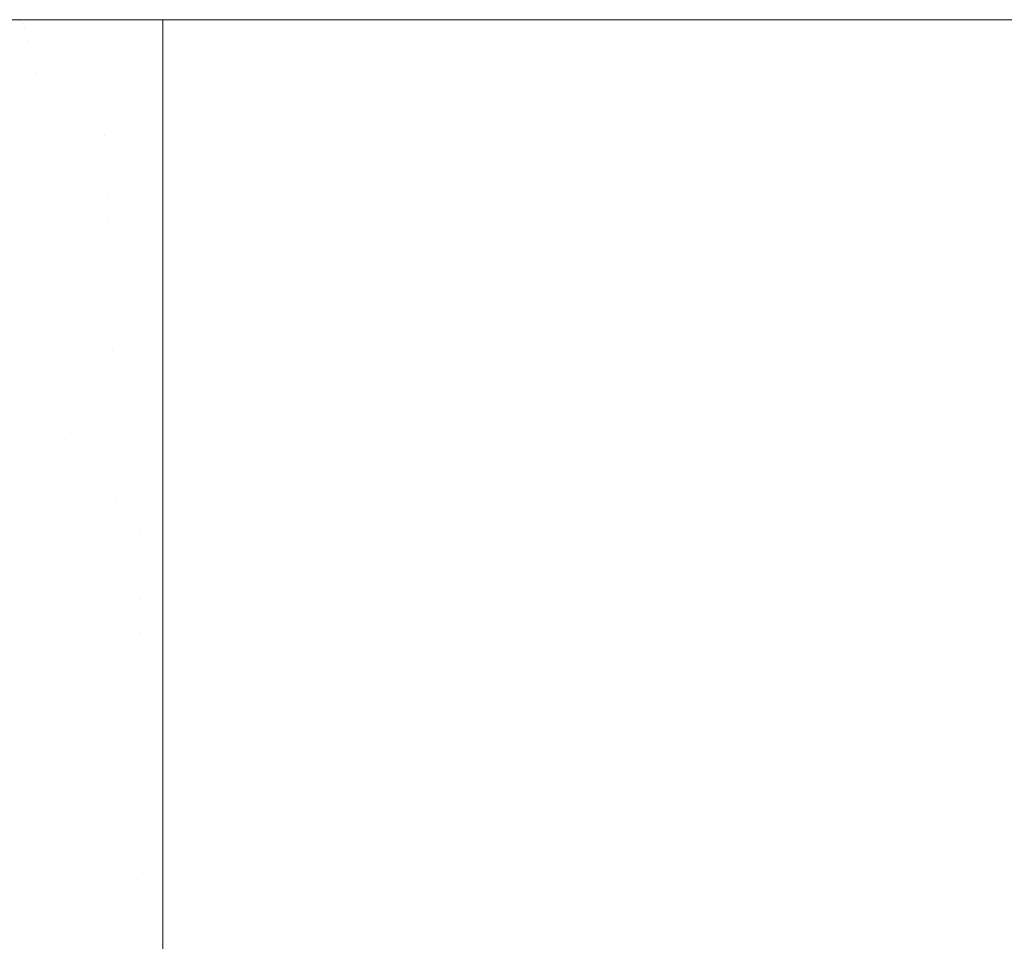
# Model space of a CAD drawing. Header units: centimetres. Extents: x -17.1 to 18.2, y 3.4 to 5.2.
# Tile 180 of 256: x -5.1737 to -5.1159, y 5.1461 to 5.2002. Entities that reach past the tile are written whole.
import ezdxf

# ---------------------------------------------------------------- set-up
doc = ezdxf.new("R2010")
doc.units = ezdxf.units.CM
doc.header["$LTSCALE"] = 2.54
doc.layers.add('Lucido design-1', color=7, linetype='Continuous')

# ---------------------------------------------------------------- blocks, each defined once
blk = doc.blocks.new('Gruppo-4-1')
at = {"color": 7, "linetype": 'Continuous', "lineweight": 9}
for points, invisible_edges in [([(18.147234, 5.200144, -1872.31239), (18.147234, 5.200212, -1872.315514), (-17.020308, 5.200212, -1872.315514), (-17.020308, 5.200144, -1872.31239)], 8), ([(-17.020308, 5.200212, -1872.315514), (6.292262, 5.200212, -1872.515514), (-5.165337, 5.200212, -1872.515514)], 9), ([(-5.165337, 5.200212, -1872.515514), (-5.16604, 5.200212, -1872.515517), (-17.020308, 5.200212, -1872.315514)], 10), ([(-5.16604, 5.200212, -1872.515517), (-5.16949, 5.200212, -1872.515612), (-17.020308, 5.200212, -1872.315514)], 10), ([(6.292262, 5.200212, -1872.515514), (-17.020308, 5.200212, -1872.315514), (18.147234, 5.200212, -1872.315514)], 9), ([(-17.020308, 5.200212, -1872.315514), (-5.173109, 5.200212, -1872.515859), (-5.173872, 5.200212, -1872.515942)], 9), ([(-5.16949, 5.200212, -1872.515612), (-5.173109, 5.200212, -1872.515859), (-17.020308, 5.200212, -1872.315514)], 10), ([(-17.020308, 5.200144, -1872.31239), (-17.020308, 5.200117, -1872.311152), (18.147234, 5.200117, -1872.311152), (18.147234, 5.200144, -1872.31239)], 10), ([(18.147234, 5.200117, -1872.311152), (-17.020308, 5.200117, -1872.311152), (-17.020308, 5.199831, -1872.306798), (18.147234, 5.199831, -1872.306798)], 5), ([(18.147234, 5.199831, -1872.306798), (-17.020308, 5.199831, -1872.306798), (-17.020308, 5.199356, -1872.302461), (18.147234, 5.199356, -1872.302461)], 5), ([(-5.180403, 5.200212, -1872.516812), (-5.176745, 5.200212, -1872.516257), (-5.17374, 5.200163, -1872.519048), (-5.182645, 5.200163, -1872.520381)], 14), ([(-5.17374, 5.200163, -1872.519048), (-5.173607, 5.200017, -1872.522161), (-5.182371, 5.200017, -1872.523473), (-5.182645, 5.200163, -1872.520381)], 15), ([(-5.182097, 5.199774, -1872.526556), (-5.182371, 5.200017, -1872.523473), (-5.173607, 5.200017, -1872.522161), (-5.173474, 5.199774, -1872.525265)], 15), ([(-5.173474, 5.199774, -1872.525265), (-5.173342, 5.199434, -1872.528355), (-5.181825, 5.199434, -1872.529625), (-5.182097, 5.199774, -1872.526556)], 15), ([(-5.176745, 5.200212, -1872.516257), (-5.173872, 5.200212, -1872.515942), (-5.17374, 5.200163, -1872.519048)], 10), ([(-5.17374, 5.200163, -1872.519048), (-5.173872, 5.200212, -1872.515942), (-5.173109, 5.200212, -1872.515859)], 9), ([(-5.173109, 5.200212, -1872.515859), (-5.16949, 5.200212, -1872.515612), (-5.165337, 5.200144, -1872.518638), (-5.17374, 5.200163, -1872.519048)], 14), ([(-5.17374, 5.200163, -1872.519048), (-5.165337, 5.200144, -1872.518638), (-5.165337, 5.200117, -1872.519876)], 9), ([(-5.165337, 5.200117, -1872.519876), (-5.173607, 5.200017, -1872.522161), (-5.17374, 5.200163, -1872.519048)], 11), ([(-5.173607, 5.200017, -1872.522161), (-5.165337, 5.200117, -1872.519876), (-5.165337, 5.199831, -1872.52423)], 9), ([(-5.165337, 5.199831, -1872.52423), (-5.173474, 5.199774, -1872.525265), (-5.173607, 5.200017, -1872.522161)], 11), ([(-5.165337, 5.199831, -1872.52423), (-5.165337, 5.199762, -1872.524867), (-5.173474, 5.199774, -1872.525265)], 10), ([(-5.165337, 5.199762, -1872.524867), (-5.165337, 5.199356, -1872.528567), (-5.173342, 5.199434, -1872.528355), (-5.173474, 5.199774, -1872.525265)], 14), ([(-5.16949, 5.200212, -1872.515612), (-5.16604, 5.200212, -1872.515517), (-5.165337, 5.200144, -1872.518638)], 10), ([(-5.16604, 5.200212, -1872.515517), (-5.165337, 5.200212, -1872.515514), (-5.165337, 5.200144, -1872.518638)], 8), ([(-5.165337, 5.200144, -1872.518638), (-5.165337, 5.200212, -1872.515514), (6.292262, 5.200212, -1872.515514), (6.292262, 5.200144, -1872.518638)], 8), ([(6.292262, 5.200144, -1872.518638), (6.292262, 5.200117, -1872.519876), (-5.165337, 5.200117, -1872.519876), (-5.165337, 5.200144, -1872.518638)], 10), ([(-5.165337, 5.200117, -1872.519876), (6.292262, 5.200117, -1872.519876), (6.292262, 5.199831, -1872.52423), (-5.165337, 5.199831, -1872.52423)], 5), ([(-5.165337, 5.199762, -1872.524867), (-5.165337, 5.199831, -1872.52423), (6.292262, 5.199831, -1872.52423), (6.292262, 5.199762, -1872.524867)], 10), ([(18.147234, 5.199356, -1872.302461), (-17.020308, 5.199356, -1872.302461), (-17.020308, 5.198693, -1872.298149), (18.147234, 5.198693, -1872.298149)], 5), ([(-5.181554, 5.198999, -1872.532677), (-5.181825, 5.199434, -1872.529625), (-5.173342, 5.199434, -1872.528355), (-5.173211, 5.198999, -1872.531428)], 15), ([(-5.173342, 5.199434, -1872.528355), (-5.165337, 5.199356, -1872.528567), (-5.165337, 5.198976, -1872.531041)], 9), ([(-5.165337, 5.198976, -1872.531041), (-5.173211, 5.198999, -1872.531428), (-5.173342, 5.199434, -1872.528355)], 11), ([(-5.165337, 5.199356, -1872.528567), (-5.165337, 5.199762, -1872.524867), (6.292262, 5.199762, -1872.524867), (6.292262, 5.199422, -1872.527964)], 10), ([(6.292262, 5.199422, -1872.527964), (6.292262, 5.199356, -1872.528567), (-5.165337, 5.199356, -1872.528567)], 10), ([(6.292262, 5.199356, -1872.528567), (6.292262, 5.198693, -1872.532879), (-5.165337, 5.198693, -1872.532879), (-5.165337, 5.198976, -1872.531041)], 10), ([(-5.165337, 5.198976, -1872.531041), (-5.165337, 5.199356, -1872.528567), (6.292262, 5.199356, -1872.528567)], 10), ([(18.147234, 5.198693, -1872.298149), (-17.020308, 5.198693, -1872.298149), (-17.020308, 5.197842, -1872.29387), (18.147234, 5.197842, -1872.29387)], 5), ([(-5.173211, 5.198999, -1872.531428), (-5.17308, 5.19847, -1872.534478), (-5.181285, 5.19847, -1872.535706), (-5.181554, 5.198999, -1872.532677)], 15), ([(-5.173211, 5.198999, -1872.531428), (-5.165337, 5.198976, -1872.531041), (-5.165337, 5.198693, -1872.532879)], 9), ([(-5.165337, 5.198693, -1872.532879), (-5.17308, 5.19847, -1872.534478), (-5.173211, 5.198999, -1872.531428)], 11), ([(-5.17308, 5.19847, -1872.534478), (-5.165337, 5.198693, -1872.532879), (-5.165337, 5.197847, -1872.53713)], 9), ([(-5.165337, 5.197842, -1872.537158), (-5.165337, 5.197847, -1872.53713), (6.292262, 5.198693, -1872.532879), (6.292262, 5.19845, -1872.534097)], 10), ([(-5.165337, 5.197847, -1872.53713), (-5.165337, 5.198693, -1872.532879), (6.292262, 5.198693, -1872.532879)], 10), ([(-5.181019, 5.197848, -1872.538709), (-5.181285, 5.19847, -1872.535706), (-5.17308, 5.19847, -1872.534478), (-5.172951, 5.197848, -1872.537501)], 15), ([(-5.165337, 5.197847, -1872.53713), (-5.172951, 5.197848, -1872.537501), (-5.17308, 5.19847, -1872.534478)], 11), ([(6.292262, 5.19845, -1872.534097), (6.292262, 5.197842, -1872.537158), (-5.165337, 5.197842, -1872.537158)], 10), ([(18.147234, 5.197842, -1872.29387), (-17.020308, 5.197842, -1872.29387), (-17.020308, 5.196805, -1872.289632), (18.147234, 5.196805, -1872.289632)], 5), ([(-5.172951, 5.197848, -1872.537501), (-5.172823, 5.197135, -1872.540494), (-5.180755, 5.197135, -1872.541681), (-5.181019, 5.197848, -1872.538709)], 15), ([(-5.172823, 5.197135, -1872.540494), (-5.172951, 5.197848, -1872.537501), (-5.165337, 5.197847, -1872.53713), (-5.165337, 5.197842, -1872.537158)], 11), ([(-5.165337, 5.197842, -1872.537158), (-5.165337, 5.196805, -1872.541396), (-5.172823, 5.197135, -1872.540494)], 10), ([(-5.165337, 5.196805, -1872.541396), (-5.165337, 5.197842, -1872.537158), (6.292262, 5.197842, -1872.537158), (6.292262, 5.197116, -1872.540125)], 10), ([(-5.176542, 5.196334, -1872.543926), (-5.180755, 5.197135, -1872.541681), (-5.172823, 5.197135, -1872.540494)], 11), ([(-5.172823, 5.197135, -1872.540494), (-5.172696, 5.196334, -1872.543452), (-5.176542, 5.196334, -1872.543926)], 11), ([(-5.172696, 5.196334, -1872.543452), (-5.172823, 5.197135, -1872.540494), (-5.165337, 5.196805, -1872.541396)], 11), ([(6.292262, 5.197116, -1872.540125), (6.292262, 5.196805, -1872.541396), (-5.165337, 5.196805, -1872.541396)], 10), ([(18.147234, 5.196805, -1872.289632), (-17.020308, 5.196805, -1872.289632), (-17.020308, 5.195584, -1872.285443), (18.147234, 5.195584, -1872.285443)], 5), ([(-5.176542, 5.196334, -1872.543926), (-5.172696, 5.196334, -1872.543452), (-5.172571, 5.195446, -1872.546372), (-5.176351, 5.195446, -1872.546837)], 15), ([(-5.165337, 5.196805, -1872.541396), (-5.165337, 5.196312, -1872.543087), (-5.172696, 5.196334, -1872.543452)], 10), ([(-5.168899, 5.195446, -1872.546105), (-5.172696, 5.196334, -1872.543452), (-5.165337, 5.196312, -1872.543087)], 11), ([(-5.168899, 5.195446, -1872.546105), (-5.172571, 5.195446, -1872.546372), (-5.172696, 5.196334, -1872.543452)], 11), ([(-5.165337, 5.196312, -1872.543087), (-5.165337, 5.195584, -1872.545585), (-5.168899, 5.195446, -1872.546105)], 10), ([(-5.165337, 5.196312, -1872.543087), (-5.165337, 5.196805, -1872.541396), (6.292262, 5.196805, -1872.541396), (6.292262, 5.196312, -1872.543087)], 10), ([(6.292262, 5.196312, -1872.543087), (6.292262, 5.195584, -1872.545585), (-5.165337, 5.195584, -1872.545585), (-5.165337, 5.196312, -1872.543087)], 10), ([(18.147234, 5.195584, -1872.285443), (-17.020308, 5.195584, -1872.285443), (-17.020308, 5.194181, -1872.281312), (18.147234, 5.194181, -1872.281312)], 5), ([(-5.176351, 5.195446, -1872.546837), (-5.172571, 5.195446, -1872.546372), (-5.172448, 5.194473, -1872.549249), (-5.176164, 5.194473, -1872.549707)], 15), ([(-5.168839, 5.194473, -1872.548987), (-5.172448, 5.194473, -1872.549249), (-5.172571, 5.195446, -1872.546372), (-5.168899, 5.195446, -1872.546105)], 15), ([(-5.165337, 5.195584, -1872.545585), (-5.165337, 5.195437, -1872.546016), (-5.168899, 5.195446, -1872.546105)], 10), ([(-5.168899, 5.195446, -1872.546105), (-5.165337, 5.195437, -1872.546016), (-5.165337, 5.194181, -1872.549716), (-5.168839, 5.194473, -1872.548987)], 13), ([(-5.165337, 5.195437, -1872.546016), (-5.165337, 5.195584, -1872.545585), (6.292262, 5.195584, -1872.545585), (6.292262, 5.195437, -1872.546016)], 10), ([(6.292262, 5.195437, -1872.546016), (6.292262, 5.194181, -1872.549716), (-5.165337, 5.194181, -1872.549716), (-5.165337, 5.195437, -1872.546016)], 10), ([(18.147234, 5.194181, -1872.281312), (-17.020308, 5.194181, -1872.281312), (-17.020308, 5.1926, -1872.277246), (18.147234, 5.1926, -1872.277246)], 5), ([(-5.176164, 5.194473, -1872.549707), (-5.172448, 5.194473, -1872.549249), (-5.172327, 5.19342, -1872.552081), (-5.17598, 5.19342, -1872.552531)], 15), ([(-5.168779, 5.19342, -1872.551823), (-5.172327, 5.19342, -1872.552081), (-5.172448, 5.194473, -1872.549249), (-5.168839, 5.194473, -1872.548987)], 15), ([(-5.168779, 5.19342, -1872.551823), (-5.168839, 5.194473, -1872.548987), (-5.165337, 5.194181, -1872.549716)], 11), ([(-5.165337, 5.194181, -1872.549716), (-5.165337, 5.193397, -1872.551732), (-5.168779, 5.19342, -1872.551823)], 10), ([(-5.165337, 5.193397, -1872.551732), (-5.165337, 5.194181, -1872.549716), (6.292262, 5.194181, -1872.549716), (6.292262, 5.193397, -1872.551732)], 10), ([(-5.175798, 5.192287, -1872.555306), (-5.17598, 5.19342, -1872.552531), (-5.172327, 5.19342, -1872.552081), (-5.172208, 5.192287, -1872.554864)], 15), ([(-5.172208, 5.192287, -1872.554864), (-5.172327, 5.19342, -1872.552081), (-5.168779, 5.19342, -1872.551823), (-5.16872, 5.192287, -1872.55461)], 15), ([(-5.168779, 5.19342, -1872.551823), (-5.165337, 5.193397, -1872.551732), (-5.165337, 5.1926, -1872.553782)], 9), ([(-5.165337, 5.1926, -1872.553782), (-5.16872, 5.192287, -1872.55461), (-5.168779, 5.19342, -1872.551823)], 11), ([(6.292262, 5.193397, -1872.551732), (6.292262, 5.1926, -1872.553782), (-5.165337, 5.1926, -1872.553782), (-5.165337, 5.193397, -1872.551732)], 10), ([(18.147234, 5.190843, -1872.273252), (18.147234, 5.1926, -1872.277246), (-17.020308, 5.1926, -1872.277246), (-17.020308, 5.19167, -1872.275133)], 10), ([(-5.172208, 5.192287, -1872.554864), (-5.172091, 5.191079, -1872.557595), (-5.175621, 5.191079, -1872.55803), (-5.175798, 5.192287, -1872.555306)], 15), ([(-5.16872, 5.192287, -1872.55461), (-5.168663, 5.191079, -1872.557346), (-5.172091, 5.191079, -1872.557595), (-5.172208, 5.192287, -1872.554864)], 15), ([(-5.165337, 5.1926, -1872.553782), (-5.165337, 5.191069, -1872.557262), (-5.168663, 5.191079, -1872.557346), (-5.16872, 5.192287, -1872.55461)], 14), ([(-5.165337, 5.191069, -1872.557262), (-5.165337, 5.1926, -1872.553782), (6.292262, 5.1926, -1872.553782), (6.292262, 5.191069, -1872.557262)], 10), ([(-17.020308, 5.19167, -1872.275133), (-17.020308, 5.190843, -1872.273252), (18.147234, 5.190843, -1872.273252)], 10), ([(18.147234, 5.188913, -1872.269339), (18.147234, 5.190843, -1872.273252), (-17.020308, 5.190843, -1872.273252), (-17.020308, 5.189777, -1872.27109)], 10), ([(-5.175446, 5.189798, -1872.560699), (-5.175621, 5.191079, -1872.55803), (-5.172091, 5.191079, -1872.557595), (-5.171977, 5.189798, -1872.560272)], 15), ([(-5.171977, 5.189798, -1872.560272), (-5.172091, 5.191079, -1872.557595), (-5.168663, 5.191079, -1872.557346), (-5.168607, 5.189798, -1872.560027)], 15), ([(-5.168663, 5.191079, -1872.557346), (-5.165337, 5.191069, -1872.557262), (-5.165337, 5.190843, -1872.557776)], 9), ([(-5.168607, 5.189798, -1872.560027), (-5.168663, 5.191079, -1872.557346), (-5.165337, 5.190843, -1872.557776)], 11), ([(-5.165337, 5.190843, -1872.557776), (-5.165337, 5.188913, -1872.561689), (-5.168607, 5.189798, -1872.560027)], 10), ([(6.292262, 5.191069, -1872.557262), (6.292262, 5.190843, -1872.557776), (-5.165337, 5.190843, -1872.557776), (-5.165337, 5.191069, -1872.557262)], 10), ([(-5.165337, 5.190843, -1872.557776), (6.292262, 5.190843, -1872.557776), (6.292262, 5.188913, -1872.561689), (-5.165337, 5.188913, -1872.561689)], 5), ([(-17.020308, 5.189777, -1872.27109), (-17.020308, 5.188913, -1872.269339), (18.147234, 5.188913, -1872.269339)], 10), ([(-5.171977, 5.189798, -1872.560272), (-5.171865, 5.188447, -1872.562891), (-5.175276, 5.188447, -1872.563311), (-5.175446, 5.189798, -1872.560699)], 15), ([(-5.168607, 5.189798, -1872.560027), (-5.168551, 5.188447, -1872.56265), (-5.171865, 5.188447, -1872.562891), (-5.171977, 5.189798, -1872.560272)], 15), ([(-5.168551, 5.188447, -1872.56265), (-5.168607, 5.189798, -1872.560027), (-5.165337, 5.188913, -1872.561689)], 11), ([(18.147234, 5.186815, -1872.265514), (18.147234, 5.188913, -1872.269339), (-17.020308, 5.188913, -1872.269339), (-17.020308, 5.187727, -1872.267176)], 10), ([(-5.165337, 5.188913, -1872.561689), (-5.165337, 5.188433, -1872.562565), (-5.168551, 5.188447, -1872.56265)], 10), ([(-5.165337, 5.188433, -1872.562565), (-5.165337, 5.188913, -1872.561689), (6.292262, 5.188913, -1872.561689), (6.292262, 5.188433, -1872.562565)], 10), ([(-5.175109, 5.187031, -1872.565863), (-5.175276, 5.188447, -1872.563311), (-5.171865, 5.188447, -1872.562891), (-5.171755, 5.187031, -1872.56545)], 15), ([(-5.171755, 5.187031, -1872.56545), (-5.171865, 5.188447, -1872.562891), (-5.168551, 5.188447, -1872.56265), (-5.168498, 5.187031, -1872.565214)], 15), ([(-5.168498, 5.187031, -1872.565214), (-5.168551, 5.188447, -1872.56265), (-5.165337, 5.188433, -1872.562565), (-5.165337, 5.186815, -1872.565514)], 11), ([(6.292262, 5.188433, -1872.562565), (6.292262, 5.186815, -1872.565514), (-5.165337, 5.186815, -1872.565514), (-5.165337, 5.188433, -1872.562565)], 10), ([(-17.020308, 5.187727, -1872.267176), (-17.020308, 5.187023, -1872.265894), (18.147234, 5.186815, -1872.265514)], 10), ([(-5.171755, 5.187031, -1872.56545), (-5.171648, 5.185551, -1872.567948), (-5.174946, 5.185551, -1872.568354), (-5.175109, 5.187031, -1872.565863)], 15), ([(-5.168498, 5.187031, -1872.565214), (-5.168445, 5.185551, -1872.567715), (-5.171648, 5.185551, -1872.567948), (-5.171755, 5.187031, -1872.56545)], 15), ([(-5.168445, 5.185551, -1872.567715), (-5.168498, 5.187031, -1872.565214), (-5.165337, 5.186815, -1872.565514)], 11), ([(-17.020308, 5.187023, -1872.265894), (-17.020308, 5.186815, -1872.265514), (18.147234, 5.186815, -1872.265514)], 10), ([(18.147234, 5.184551, -1872.261784), (18.147234, 5.186815, -1872.265514), (-17.020308, 5.186815, -1872.265514), (-17.020308, 5.186284, -1872.26464)], 10), ([(-5.165337, 5.186815, -1872.565514), (-5.165337, 5.185531, -1872.567629), (-5.168445, 5.185551, -1872.567715)], 10), ([(-5.165337, 5.185531, -1872.567629), (-5.165337, 5.186815, -1872.565514), (6.292262, 5.186815, -1872.565514), (6.292262, 5.185531, -1872.567629)], 10), ([(18.147234, 5.184551, -1872.261784), (-17.020308, 5.186284, -1872.26464), (-17.020308, 5.185531, -1872.263399)], 9), ([(-17.020308, 5.185531, -1872.263399), (-17.020308, 5.184551, -1872.261784), (18.147234, 5.184551, -1872.261784)], 10), ([(-5.174788, 5.184013, -1872.570782), (-5.174946, 5.185551, -1872.568354), (-5.171648, 5.185551, -1872.567948), (-5.171544, 5.184013, -1872.570382)], 15), ([(-5.171544, 5.184013, -1872.570382), (-5.171648, 5.185551, -1872.567948), (-5.168445, 5.185551, -1872.567715), (-5.168394, 5.184013, -1872.570153)], 15), ([(-5.168445, 5.185551, -1872.567715), (-5.165337, 5.185531, -1872.567629), (-5.165337, 5.184551, -1872.569244)], 9), ([(-5.165337, 5.184551, -1872.569244), (-5.168394, 5.184013, -1872.570153), (-5.168445, 5.185551, -1872.567715)], 11), ([(6.292262, 5.185531, -1872.567629), (6.292262, 5.184551, -1872.569244), (-5.165337, 5.184551, -1872.569244), (-5.165337, 5.185531, -1872.567629)], 10), ([(18.147234, 5.182127, -1872.258156), (18.147234, 5.184551, -1872.261784), (-17.020308, 5.184551, -1872.261784), (-17.020308, 5.183203, -1872.259766)], 10), ([(-5.165337, 5.184551, -1872.569244), (-5.165337, 5.18241, -1872.572448), (-5.168344, 5.182418, -1872.572526), (-5.168394, 5.184013, -1872.570153)], 14), ([(-5.165337, 5.18241, -1872.572448), (-5.165337, 5.184551, -1872.569244), (6.292262, 5.184551, -1872.569244), (6.292262, 5.18241, -1872.572448)], 10), ([(-5.171544, 5.184013, -1872.570382), (-5.171443, 5.182418, -1872.572751), (-5.174634, 5.182418, -1872.573144), (-5.174788, 5.184013, -1872.570782)], 15), ([(-5.168394, 5.184013, -1872.570153), (-5.168344, 5.182418, -1872.572526), (-5.171443, 5.182418, -1872.572751), (-5.171544, 5.184013, -1872.570382)], 15), ([(-17.020308, 5.183203, -1872.259766), (-17.020308, 5.182127, -1872.258156), (18.147234, 5.182127, -1872.258156)], 10), ([(-5.174484, 5.180772, -1872.575439), (-5.174634, 5.182418, -1872.573144), (-5.171443, 5.182418, -1872.572751), (-5.171345, 5.180772, -1872.575053)], 15), ([(-5.171345, 5.180772, -1872.575053), (-5.171443, 5.182418, -1872.572751), (-5.168344, 5.182418, -1872.572526), (-5.168295, 5.180772, -1872.574831)], 15), ([(-5.168344, 5.182418, -1872.572526), (-5.165337, 5.18241, -1872.572448), (-5.165337, 5.182127, -1872.572872)], 9), ([(-5.168295, 5.180772, -1872.574831), (-5.168344, 5.182418, -1872.572526), (-5.165337, 5.182127, -1872.572872)], 11), ([(6.292262, 5.18241, -1872.572448), (6.292262, 5.182127, -1872.572872), (-5.165337, 5.182127, -1872.572872), (-5.165337, 5.18241, -1872.572448)], 10), ([(18.147234, 5.179547, -1872.254638), (18.147234, 5.182127, -1872.258156), (-17.020308, 5.182127, -1872.258156), (-17.020308, 5.180753, -1872.256282)], 10), ([(-5.165337, 5.182127, -1872.572872), (-5.165337, 5.179547, -1872.57639), (-5.168295, 5.180772, -1872.574831)], 10), ([(-5.165337, 5.182127, -1872.572872), (6.292262, 5.182127, -1872.572872), (6.292262, 5.179547, -1872.57639), (-5.165337, 5.179547, -1872.57639)], 5), ([(-17.020308, 5.180753, -1872.256282), (-17.020308, 5.179547, -1872.254638), (18.147234, 5.179547, -1872.254638)], 10), ([(-5.171345, 5.180772, -1872.575053), (-5.171249, 5.179077, -1872.577287), (-5.174338, 5.179077, -1872.577667), (-5.174484, 5.180772, -1872.575439)], 15), ([(-5.168295, 5.180772, -1872.574831), (-5.168248, 5.179077, -1872.577069), (-5.171249, 5.179077, -1872.577287), (-5.171345, 5.180772, -1872.575053)], 15), ([(-5.168248, 5.179077, -1872.577069), (-5.168295, 5.180772, -1872.574831), (-5.165337, 5.179547, -1872.57639)], 11), ([(18.147234, 5.176816, -1872.251235), (18.147234, 5.179547, -1872.254638), (-17.020308, 5.179547, -1872.254638), (-17.020308, 5.178193, -1872.252951)], 10), ([(-5.165337, 5.179547, -1872.57639), (-5.165337, 5.179066, -1872.57699), (-5.168248, 5.179077, -1872.577069)], 10), ([(-5.165337, 5.179066, -1872.57699), (-5.165337, 5.179547, -1872.57639), (6.292262, 5.179547, -1872.57639), (6.292262, 5.179066, -1872.57699)], 10), ([(-5.174338, 5.179077, -1872.577667), (-5.171249, 5.179077, -1872.577287), (-5.171156, 5.177336, -1872.579452), (-5.172666, 5.177336, -1872.579618)], 15), ([(-5.172666, 5.177336, -1872.579618), (-5.174197, 5.177336, -1872.579826), (-5.174338, 5.179077, -1872.577667)], 11), ([(-5.171156, 5.177336, -1872.579452), (-5.171249, 5.179077, -1872.577287), (-5.168248, 5.179077, -1872.577069), (-5.168203, 5.177336, -1872.579237)], 15), ([(-5.168203, 5.177336, -1872.579237), (-5.168248, 5.179077, -1872.577069), (-5.165337, 5.179066, -1872.57699), (-5.165337, 5.176816, -1872.579793)], 11), ([(6.292262, 5.179066, -1872.57699), (6.292262, 5.176816, -1872.579793), (-5.165337, 5.176816, -1872.579793), (-5.165337, 5.179066, -1872.57699)], 10), ([(-17.020308, 5.178193, -1872.252951), (-17.020308, 5.176816, -1872.251235), (18.147234, 5.176816, -1872.251235)], 10), ([(-5.172553, 5.175554, -1872.58171), (-5.174061, 5.175554, -1872.581915), (-5.174197, 5.177336, -1872.579826), (-5.172666, 5.177336, -1872.579618)], 15), ([(-5.172666, 5.177336, -1872.579618), (-5.171156, 5.177336, -1872.579452), (-5.171067, 5.175554, -1872.581547), (-5.172553, 5.175554, -1872.58171)], 15), ([(-5.168203, 5.177336, -1872.579237), (-5.168158, 5.175554, -1872.581335), (-5.171067, 5.175554, -1872.581547), (-5.171156, 5.177336, -1872.579452)], 15), ([(-5.168158, 5.175554, -1872.581335), (-5.168203, 5.177336, -1872.579237), (-5.165337, 5.176816, -1872.579793)], 11), ([(18.147234, 5.17394, -1872.247955), (18.147234, 5.176816, -1872.251235), (-17.020308, 5.176816, -1872.251235), (-17.020308, 5.175537, -1872.249776)], 10), ([(-5.165337, 5.176816, -1872.579793), (-5.165337, 5.175537, -1872.581252), (-5.168158, 5.175554, -1872.581335)], 10), ([(-5.165337, 5.175537, -1872.581252), (-5.165337, 5.176816, -1872.579793), (6.292262, 5.176816, -1872.579793), (6.292262, 5.175537, -1872.581252)], 10), ([(-17.020308, 5.175537, -1872.249776), (-17.020308, 5.17394, -1872.247955), (18.147234, 5.17394, -1872.247955)], 10), ([(-5.172444, 5.173735, -1872.583733), (-5.173929, 5.173735, -1872.583934), (-5.174061, 5.175554, -1872.581915), (-5.172553, 5.175554, -1872.58171)], 15), ([(-5.172553, 5.175554, -1872.58171), (-5.171067, 5.175554, -1872.581547), (-5.17098, 5.173735, -1872.583571), (-5.172444, 5.173735, -1872.583733)], 15), ([(-5.171067, 5.175554, -1872.581547), (-5.168158, 5.175554, -1872.581335), (-5.168116, 5.173735, -1872.583363), (-5.169537, 5.173735, -1872.583449)], 15), ([(-5.169537, 5.173735, -1872.583449), (-5.17098, 5.173735, -1872.583571), (-5.171067, 5.175554, -1872.581547)], 11), ([(-5.168158, 5.175554, -1872.581335), (-5.165337, 5.175537, -1872.581252), (-5.165337, 5.17394, -1872.583073)], 9), ([(-5.165337, 5.17394, -1872.583073), (-5.168116, 5.173735, -1872.583363), (-5.168158, 5.175554, -1872.581335)], 11), ([(6.292262, 5.175537, -1872.581252), (6.292262, 5.17394, -1872.583073), (-5.165337, 5.17394, -1872.583073), (-5.165337, 5.175537, -1872.581252)], 10), ([(18.147234, 5.171865, -1872.245788), (18.147234, 5.17394, -1872.247955), (-17.020308, 5.17394, -1872.247955), (-17.020308, 5.172795, -1872.246759)], 10), ([(-5.172339, 5.17188, -1872.585684), (-5.173802, 5.17188, -1872.585883), (-5.173929, 5.173735, -1872.583934), (-5.172444, 5.173735, -1872.583733)], 15), ([(-5.172444, 5.173735, -1872.583733), (-5.17098, 5.173735, -1872.583571), (-5.170897, 5.17188, -1872.585525), (-5.172339, 5.17188, -1872.585684)], 15), ([(-5.169475, 5.17188, -1872.585404), (-5.170897, 5.17188, -1872.585525), (-5.17098, 5.173735, -1872.583571), (-5.169537, 5.173735, -1872.583449)], 15), ([(-5.169537, 5.173735, -1872.583449), (-5.168116, 5.173735, -1872.583363), (-5.168075, 5.17188, -1872.58532), (-5.169475, 5.17188, -1872.585404)], 15), ([(-5.165337, 5.17394, -1872.583073), (-5.165337, 5.171865, -1872.58524), (-5.168075, 5.17188, -1872.58532), (-5.168116, 5.173735, -1872.583363)], 14), ([(-5.165337, 5.171865, -1872.58524), (-5.165337, 5.17394, -1872.583073), (6.292262, 5.17394, -1872.583073), (6.292262, 5.171865, -1872.58524)], 10), ([(-17.020308, 5.172795, -1872.246759), (-17.020308, 5.171865, -1872.245788), (18.147234, 5.171865, -1872.245788)], 10), ([(-17.020308, 5.171865, -1872.245788), (-17.020308, 5.170923, -1872.244803), (18.147234, 5.170923, -1872.244803), (18.147234, 5.171865, -1872.245788)], 10), ([(-5.175285, 5.17188, -1872.586123), (-5.173802, 5.17188, -1872.585883), (-5.173679, 5.169994, -1872.58776), (-5.175141, 5.169994, -1872.587997)], 15), ([(-5.172237, 5.169994, -1872.587565), (-5.173679, 5.169994, -1872.58776), (-5.173802, 5.17188, -1872.585883), (-5.172339, 5.17188, -1872.585684)], 15), ([(-5.172339, 5.17188, -1872.585684), (-5.170897, 5.17188, -1872.585525), (-5.170816, 5.169994, -1872.587408), (-5.172237, 5.169994, -1872.587565)], 15), ([(-5.169415, 5.169994, -1872.587289), (-5.170816, 5.169994, -1872.587408), (-5.170897, 5.17188, -1872.585525), (-5.169475, 5.17188, -1872.585404)], 15), ([(-5.169475, 5.17188, -1872.585404), (-5.168075, 5.17188, -1872.58532), (-5.168035, 5.169994, -1872.587206), (-5.169415, 5.169994, -1872.587289)], 15), ([(-5.168075, 5.17188, -1872.58532), (-5.165337, 5.171865, -1872.58524), (-5.165337, 5.170923, -1872.586225)], 9), ([(-5.166675, 5.169994, -1872.587157), (-5.168075, 5.17188, -1872.58532), (-5.165337, 5.170923, -1872.586225)], 11), ([(-5.166675, 5.169994, -1872.587157), (-5.168035, 5.169994, -1872.587206), (-5.168075, 5.17188, -1872.58532)], 11), ([(6.292262, 5.171865, -1872.58524), (6.292262, 5.170923, -1872.586225), (-5.165337, 5.170923, -1872.586225), (-5.165337, 5.171865, -1872.58524)], 10), ([(-17.020308, 5.170923, -1872.244803), (-17.020308, 5.167771, -1872.241786), (18.147234, 5.167771, -1872.241786), (18.147234, 5.169981, -1872.243902)], 10), ([(18.147234, 5.169981, -1872.243902), (18.147234, 5.170923, -1872.244803), (-17.020308, 5.170923, -1872.244803)], 10), ([(-5.165337, 5.170923, -1872.586225), (-5.165337, 5.169981, -1872.587127), (-5.166675, 5.169994, -1872.587157)], 10), ([(-5.165337, 5.169981, -1872.587127), (-5.165337, 5.170923, -1872.586225), (6.292262, 5.170923, -1872.586225), (6.292262, 5.169981, -1872.587127)], 10), ([(-5.175141, 5.169994, -1872.587997), (-5.173679, 5.169994, -1872.58776), (-5.173561, 5.168081, -1872.589567), (-5.175002, 5.168081, -1872.589801)], 15), ([(-5.17214, 5.168081, -1872.589374), (-5.173561, 5.168081, -1872.589567), (-5.173679, 5.169994, -1872.58776), (-5.172237, 5.169994, -1872.587565)], 15), ([(-5.172237, 5.169994, -1872.587565), (-5.170816, 5.169994, -1872.587408), (-5.170739, 5.168081, -1872.58922), (-5.17214, 5.168081, -1872.589374)], 15), ([(-5.169358, 5.168081, -1872.589102), (-5.170739, 5.168081, -1872.58922), (-5.170816, 5.169994, -1872.587408), (-5.169415, 5.169994, -1872.587289)], 15), ([(-5.169415, 5.169994, -1872.587289), (-5.168035, 5.169994, -1872.587206), (-5.167997, 5.168081, -1872.58902), (-5.169358, 5.168081, -1872.589102)], 15), ([(-5.166657, 5.168081, -1872.588972), (-5.167997, 5.168081, -1872.58902), (-5.168035, 5.169994, -1872.587206), (-5.166675, 5.169994, -1872.587157)], 15), ([(-5.166675, 5.169994, -1872.587157), (-5.165337, 5.169981, -1872.587127), (-5.165337, 5.168075, -1872.588951), (-5.166657, 5.168081, -1872.588972)], 13), ([(6.292262, 5.169981, -1872.587127), (6.292262, 5.167771, -1872.589242), (-5.165337, 5.167771, -1872.589242), (-5.165337, 5.168075, -1872.588951)], 10), ([(-5.165337, 5.168075, -1872.588951), (-5.165337, 5.169981, -1872.587127), (6.292262, 5.169981, -1872.587127)], 10), ([(-5.175002, 5.168081, -1872.589801), (-5.173561, 5.168081, -1872.589567), (-5.173448, 5.166143, -1872.591304), (-5.174869, 5.166143, -1872.591534)], 15), ([(-5.172046, 5.166143, -1872.591113), (-5.173448, 5.166143, -1872.591304), (-5.173561, 5.168081, -1872.589567), (-5.17214, 5.168081, -1872.589374)], 15), ([(-5.17214, 5.168081, -1872.589374), (-5.170739, 5.168081, -1872.58922), (-5.170664, 5.166143, -1872.590961), (-5.172046, 5.166143, -1872.591113)], 15), ([(-5.169302, 5.166143, -1872.590845), (-5.170664, 5.166143, -1872.590961), (-5.170739, 5.168081, -1872.58922), (-5.169358, 5.168081, -1872.589102)], 15), ([(-5.169358, 5.168081, -1872.589102), (-5.167997, 5.168081, -1872.58902), (-5.16796, 5.166143, -1872.590764), (-5.169302, 5.166143, -1872.590845)], 15), ([(-5.166638, 5.166143, -1872.590717), (-5.16796, 5.166143, -1872.590764), (-5.167997, 5.168081, -1872.58902), (-5.166657, 5.168081, -1872.588972)], 15), ([(-5.166657, 5.168081, -1872.588972), (-5.165337, 5.168075, -1872.588951), (-5.165337, 5.167771, -1872.589242)], 9), ([(-5.166638, 5.166143, -1872.590717), (-5.166657, 5.168081, -1872.588972), (-5.165337, 5.167771, -1872.589242)], 11), ([(18.147234, 5.167771, -1872.241786), (-17.020308, 5.167771, -1872.241786), (-17.020308, 5.164491, -1872.23891), (18.147234, 5.164491, -1872.23891)], 5), ([(-5.165337, 5.167771, -1872.589242), (-5.165337, 5.164491, -1872.592118), (-5.166638, 5.166143, -1872.590717)], 10), ([(-5.165337, 5.164491, -1872.592118), (-5.165337, 5.167771, -1872.589242), (6.292262, 5.167771, -1872.589242), (6.292262, 5.166127, -1872.590684)], 10), ([(-5.174869, 5.166143, -1872.591534), (-5.173448, 5.166143, -1872.591304), (-5.173339, 5.164183, -1872.59297), (-5.174741, 5.164183, -1872.593197)], 15), ([(-5.171956, 5.164183, -1872.592782), (-5.173339, 5.164183, -1872.59297), (-5.173448, 5.166143, -1872.591304), (-5.172046, 5.166143, -1872.591113)], 15), ([(-5.172046, 5.166143, -1872.591113), (-5.170664, 5.166143, -1872.590961), (-5.170593, 5.164183, -1872.592632), (-5.171956, 5.164183, -1872.592782)], 15), ([(-5.169249, 5.164183, -1872.592517), (-5.170593, 5.164183, -1872.592632), (-5.170664, 5.166143, -1872.590961), (-5.169302, 5.166143, -1872.590845)], 15), ([(-5.169302, 5.166143, -1872.590845), (-5.16796, 5.166143, -1872.590764), (-5.167925, 5.164183, -1872.592438), (-5.169249, 5.164183, -1872.592517)], 15), ([(-5.166621, 5.164183, -1872.592391), (-5.167925, 5.164183, -1872.592438), (-5.16796, 5.166143, -1872.590764), (-5.166638, 5.166143, -1872.590717)], 15), ([(-5.166621, 5.164183, -1872.592391), (-5.166638, 5.166143, -1872.590717), (-5.165337, 5.164491, -1872.592118)], 11), ([(6.292262, 5.166127, -1872.590684), (6.292262, 5.164491, -1872.592118), (-5.165337, 5.164491, -1872.592118)], 10), ([(18.147234, 5.164491, -1872.23891), (-17.020308, 5.164491, -1872.23891), (-17.020308, 5.161088, -1872.236179), (18.147234, 5.161088, -1872.236179)], 5), ([(-5.165337, 5.164491, -1872.592118), (-5.165337, 5.164178, -1872.592369), (-5.166621, 5.164183, -1872.592391)], 10), ([(-5.165337, 5.161088, -1872.594849), (-5.165337, 5.164178, -1872.592369), (6.292262, 5.164491, -1872.592118), (6.292262, 5.162192, -1872.593963)], 10), ([(-5.165337, 5.164178, -1872.592369), (-5.165337, 5.164491, -1872.592118), (6.292262, 5.164491, -1872.592118)], 10), ([(-5.174741, 5.164183, -1872.593197), (-5.173339, 5.164183, -1872.59297), (-5.173235, 5.162205, -1872.594566), (-5.174619, 5.162205, -1872.59479)], 15), ([(-5.17187, 5.162205, -1872.594381), (-5.173235, 5.162205, -1872.594566), (-5.173339, 5.164183, -1872.59297), (-5.171956, 5.164183, -1872.592782)], 15), ([(-5.171956, 5.164183, -1872.592782), (-5.170593, 5.164183, -1872.592632), (-5.170524, 5.162205, -1872.594232), (-5.17187, 5.162205, -1872.594381)], 15), ([(-5.169198, 5.162205, -1872.594119), (-5.170524, 5.162205, -1872.594232), (-5.170593, 5.164183, -1872.592632), (-5.169249, 5.164183, -1872.592517)], 15), ([(-5.169249, 5.164183, -1872.592517), (-5.167925, 5.164183, -1872.592438), (-5.167891, 5.162205, -1872.594041), (-5.169198, 5.162205, -1872.594119)], 15), ([(-5.166604, 5.162205, -1872.593995), (-5.167891, 5.162205, -1872.594041), (-5.167925, 5.164183, -1872.592438), (-5.166621, 5.164183, -1872.592391)], 15), ([(-5.166621, 5.164183, -1872.592391), (-5.165337, 5.164178, -1872.592369), (-5.165337, 5.161088, -1872.594849), (-5.166604, 5.162205, -1872.593995)], 13), ([(-5.174619, 5.162205, -1872.59479), (-5.173235, 5.162205, -1872.594566), (-5.173135, 5.160212, -1872.596093), (-5.174501, 5.160212, -1872.596315)], 15), ([(-5.171787, 5.160212, -1872.59591), (-5.173135, 5.160212, -1872.596093), (-5.173235, 5.162205, -1872.594566), (-5.17187, 5.162205, -1872.594381)], 15), ([(-5.17187, 5.162205, -1872.594381), (-5.170524, 5.162205, -1872.594232), (-5.170459, 5.160212, -1872.595764), (-5.171787, 5.160212, -1872.59591)], 15), ([(-5.169149, 5.160212, -1872.595652), (-5.170459, 5.160212, -1872.595764), (-5.170524, 5.162205, -1872.594232), (-5.169198, 5.162205, -1872.594119)], 15), ([(-5.169198, 5.162205, -1872.594119), (-5.167891, 5.162205, -1872.594041), (-5.167859, 5.160212, -1872.595574), (-5.169149, 5.160212, -1872.595652)], 15), ([(-5.166588, 5.160212, -1872.595529), (-5.167859, 5.160212, -1872.595574), (-5.167891, 5.162205, -1872.594041), (-5.166604, 5.162205, -1872.593995)], 15), ([(-5.166588, 5.160212, -1872.595529), (-5.166604, 5.162205, -1872.593995), (-5.165337, 5.161088, -1872.594849)], 11), ([(6.292262, 5.162192, -1872.593963), (6.292262, 5.161088, -1872.594849), (-5.165337, 5.161088, -1872.594849)], 10), ([(18.147234, 5.161088, -1872.236179), (-17.020308, 5.161088, -1872.236179), (-17.020308, 5.15757, -1872.233599), (18.147234, 5.15757, -1872.233599)], 5), ([(-5.165337, 5.161088, -1872.594849), (-5.165337, 5.160201, -1872.5955), (-5.166588, 5.160212, -1872.595529)], 10), ([(6.292262, 5.161088, -1872.594849), (6.292262, 5.158198, -1872.596969), (-5.165337, 5.15757, -1872.597429), (-5.165337, 5.160201, -1872.5955)], 10), ([(-5.165337, 5.160201, -1872.5955), (-5.165337, 5.161088, -1872.594849), (6.292262, 5.161088, -1872.594849)], 10), ([(-5.174501, 5.160212, -1872.596315), (-5.173135, 5.160212, -1872.596093), (-5.17304, 5.158206, -1872.597552), (-5.174389, 5.158206, -1872.597771)], 15), ([(-5.171709, 5.158206, -1872.597371), (-5.17304, 5.158206, -1872.597552), (-5.173135, 5.160212, -1872.596093), (-5.171787, 5.160212, -1872.59591)], 15), ([(-5.171787, 5.160212, -1872.59591), (-5.170459, 5.160212, -1872.595764), (-5.170396, 5.158206, -1872.597226), (-5.171709, 5.158206, -1872.597371)], 15), ([(-5.169103, 5.158206, -1872.597116), (-5.170396, 5.158206, -1872.597226), (-5.170459, 5.160212, -1872.595764), (-5.169149, 5.160212, -1872.595652)], 15), ([(-5.169149, 5.160212, -1872.595652), (-5.167859, 5.160212, -1872.595574), (-5.167828, 5.158206, -1872.59704), (-5.169103, 5.158206, -1872.597116)], 15), ([(-5.166573, 5.158206, -1872.596994), (-5.167828, 5.158206, -1872.59704), (-5.167859, 5.160212, -1872.595574), (-5.166588, 5.160212, -1872.595529)], 15), ([(-5.166588, 5.160212, -1872.595529), (-5.165337, 5.160201, -1872.5955), (-5.165337, 5.15757, -1872.597429), (-5.166573, 5.158206, -1872.596994)], 13), ([(-5.174389, 5.158206, -1872.597771), (-5.17304, 5.158206, -1872.597552), (-5.172949, 5.156191, -1872.598943), (-5.174283, 5.156191, -1872.599159)], 15), ([(-5.171633, 5.156191, -1872.598764), (-5.172949, 5.156191, -1872.598943), (-5.17304, 5.158206, -1872.597552), (-5.171709, 5.158206, -1872.597371)], 15), ([(-5.171709, 5.158206, -1872.597371), (-5.170396, 5.158206, -1872.597226), (-5.170336, 5.156191, -1872.598621), (-5.171633, 5.156191, -1872.598764)], 15), ([(-5.169058, 5.156191, -1872.598513), (-5.170336, 5.156191, -1872.598621), (-5.170396, 5.158206, -1872.597226), (-5.169103, 5.158206, -1872.597116)], 15), ([(-5.169103, 5.158206, -1872.597116), (-5.167828, 5.158206, -1872.59704), (-5.167799, 5.156191, -1872.598437), (-5.169058, 5.156191, -1872.598513)], 15), ([(-5.166558, 5.156191, -1872.598392), (-5.167799, 5.156191, -1872.598437), (-5.167828, 5.158206, -1872.59704), (-5.166573, 5.158206, -1872.596994)], 15), ([(-5.166558, 5.156191, -1872.598392), (-5.166573, 5.158206, -1872.596994), (-5.165337, 5.15757, -1872.597429)], 11), ([(6.292262, 5.158198, -1872.596969), (6.292262, 5.15757, -1872.597429), (-5.165337, 5.15757, -1872.597429)], 10), ([(18.147234, 5.15757, -1872.233599), (-17.020308, 5.15757, -1872.233599), (-17.020308, 5.153942, -1872.231175), (18.147234, 5.153942, -1872.231175)], 5), ([(-5.165337, 5.15757, -1872.597429), (-5.165337, 5.156178, -1872.598359), (-5.166558, 5.156191, -1872.598392)], 10), ([(6.292262, 5.15757, -1872.597429), (6.292262, 5.154165, -1872.599704), (-5.165337, 5.153942, -1872.599853), (-5.165337, 5.156178, -1872.598359)], 10), ([(-5.165337, 5.156178, -1872.598359), (-5.165337, 5.15757, -1872.597429), (6.292262, 5.15757, -1872.597429)], 10), ([(-5.174283, 5.156191, -1872.599159), (-5.172949, 5.156191, -1872.598943), (-5.172862, 5.154168, -1872.600268), (-5.174181, 5.154168, -1872.600481)], 15), ([(-5.171562, 5.154168, -1872.600091), (-5.172862, 5.154168, -1872.600268), (-5.172949, 5.156191, -1872.598943), (-5.171633, 5.156191, -1872.598764)], 15), ([(-5.171633, 5.156191, -1872.598764), (-5.170336, 5.156191, -1872.598621), (-5.17028, 5.154168, -1872.599949), (-5.171562, 5.154168, -1872.600091)], 15), ([(-5.169016, 5.154168, -1872.599842), (-5.17028, 5.154168, -1872.599949), (-5.170336, 5.156191, -1872.598621), (-5.169058, 5.156191, -1872.598513)], 15), ([(-5.169058, 5.156191, -1872.598513), (-5.167799, 5.156191, -1872.598437), (-5.167771, 5.154168, -1872.599767), (-5.169016, 5.154168, -1872.599842)], 15), ([(-5.166544, 5.154168, -1872.599723), (-5.167771, 5.154168, -1872.599767), (-5.167799, 5.156191, -1872.598437), (-5.166558, 5.156191, -1872.598392)], 15), ([(-5.166558, 5.156191, -1872.598392), (-5.165337, 5.156178, -1872.598359), (-5.165337, 5.153942, -1872.599853), (-5.166544, 5.154168, -1872.599723)], 13), ([(-5.174181, 5.154168, -1872.600481), (-5.172862, 5.154168, -1872.600268), (-5.17278, 5.152141, -1872.601527), (-5.174084, 5.152141, -1872.601738)], 15), ([(-5.171494, 5.152141, -1872.601352), (-5.17278, 5.152141, -1872.601527), (-5.172862, 5.154168, -1872.600268), (-5.171562, 5.154168, -1872.600091)], 15), ([(-5.171562, 5.154168, -1872.600091), (-5.17028, 5.154168, -1872.599949), (-5.170226, 5.152141, -1872.601212), (-5.171494, 5.152141, -1872.601352)], 15), ([(-5.168976, 5.152141, -1872.601106), (-5.170226, 5.152141, -1872.601212), (-5.17028, 5.154168, -1872.599949), (-5.169016, 5.154168, -1872.599842)], 15), ([(-5.169016, 5.154168, -1872.599842), (-5.167771, 5.154168, -1872.599767), (-5.167744, 5.152141, -1872.601032), (-5.168976, 5.152141, -1872.601106)], 15), ([(-5.166531, 5.152141, -1872.600988), (-5.167744, 5.152141, -1872.601032), (-5.167771, 5.154168, -1872.599767), (-5.166544, 5.154168, -1872.599723)], 15), ([(-5.166531, 5.152141, -1872.600988), (-5.166544, 5.154168, -1872.599723), (-5.165337, 5.153942, -1872.599853)], 11), ([(6.292262, 5.154165, -1872.599704), (6.292262, 5.153942, -1872.599853), (-5.165337, 5.153942, -1872.599853)], 10), ([(18.147234, 5.153942, -1872.231175), (-17.020308, 5.153942, -1872.231175), (-17.020308, 5.150212, -1872.228911), (18.147234, 5.150212, -1872.228911)], 5), ([(-5.165337, 5.153942, -1872.599853), (-5.165337, 5.152128, -1872.600954), (-5.166531, 5.152141, -1872.600988)], 10), ([(6.292262, 5.153942, -1872.599853), (6.292262, 5.150212, -1872.602117), (-5.165337, 5.150212, -1872.602117), (-5.165337, 5.152128, -1872.600954)], 10), ([(-5.165337, 5.152128, -1872.600954), (-5.165337, 5.153942, -1872.599853), (6.292262, 5.153942, -1872.599853)], 10), ([(-5.174084, 5.152141, -1872.601738), (-5.17278, 5.152141, -1872.601527), (-5.172702, 5.150111, -1872.602722), (-5.173993, 5.150111, -1872.602931)], 15), ([(-5.171429, 5.150111, -1872.602549), (-5.172702, 5.150111, -1872.602722), (-5.17278, 5.152141, -1872.601527), (-5.171494, 5.152141, -1872.601352)], 15), ([(-5.171494, 5.152141, -1872.601352), (-5.170226, 5.152141, -1872.601212), (-5.170174, 5.150111, -1872.60241), (-5.171429, 5.150111, -1872.602549)], 15), ([(-5.168938, 5.150111, -1872.602305), (-5.170174, 5.150111, -1872.60241), (-5.170226, 5.152141, -1872.601212), (-5.168976, 5.152141, -1872.601106)], 15), ([(-5.168976, 5.152141, -1872.601106), (-5.167744, 5.152141, -1872.601032), (-5.167719, 5.150111, -1872.602232), (-5.168938, 5.150111, -1872.602305)], 15), ([(-5.166519, 5.150111, -1872.602189), (-5.167719, 5.150111, -1872.602232), (-5.167744, 5.152141, -1872.601032), (-5.166531, 5.152141, -1872.600988)], 15), ([(-5.166531, 5.152141, -1872.600988), (-5.165337, 5.152128, -1872.600954), (-5.165337, 5.150212, -1872.602117)], 9), ([(-5.165337, 5.150212, -1872.602117), (-5.166519, 5.150111, -1872.602189), (-5.166531, 5.152141, -1872.600988)], 11), ([(18.147234, 5.150212, -1872.228911), (-17.020308, 5.150212, -1872.228911), (-17.020308, 5.146387, -1872.226813), (18.147234, 5.146387, -1872.226813)], 5), ([(-5.173993, 5.150111, -1872.602931), (-5.172702, 5.150111, -1872.602722), (-5.172628, 5.148082, -1872.603853), (-5.173906, 5.148082, -1872.60406)], 15), ([(-5.171368, 5.148082, -1872.603682), (-5.172628, 5.148082, -1872.603853), (-5.172702, 5.150111, -1872.602722), (-5.171429, 5.150111, -1872.602549)], 15), ([(-5.171429, 5.150111, -1872.602549), (-5.170174, 5.150111, -1872.60241), (-5.170126, 5.148082, -1872.603545), (-5.171368, 5.148082, -1872.603682)], 15), ([(-5.168901, 5.148082, -1872.603441), (-5.170126, 5.148082, -1872.603545), (-5.170174, 5.150111, -1872.60241), (-5.168938, 5.150111, -1872.602305)], 15), ([(-5.168938, 5.150111, -1872.602305), (-5.167719, 5.150111, -1872.602232), (-5.167695, 5.148082, -1872.603368), (-5.168901, 5.148082, -1872.603441)], 15), ([(-5.166507, 5.148082, -1872.603326), (-5.167695, 5.148082, -1872.603368), (-5.167719, 5.150111, -1872.602232), (-5.166519, 5.150111, -1872.602189)], 15), ([(-5.166519, 5.150111, -1872.602189), (-5.165337, 5.150212, -1872.602117), (-5.165337, 5.148071, -1872.603291)], 9), ([(-5.165337, 5.148071, -1872.603291), (-5.166507, 5.148082, -1872.603326), (-5.166519, 5.150111, -1872.602189)], 11), ([(-5.165337, 5.148071, -1872.603291), (-5.165337, 5.150212, -1872.602117), (6.292262, 5.150212, -1872.602117), (6.292262, 5.15011, -1872.602172)], 10), ([(6.292262, 5.15011, -1872.602172), (-5.165337, 5.146387, -1872.604215), (-5.165337, 5.148071, -1872.603291)], 9), ([(6.292262, 5.15011, -1872.602172), (6.292262, 5.146387, -1872.604215), (-5.165337, 5.146387, -1872.604215)], 10), ([(-5.173906, 5.148082, -1872.60406), (-5.172628, 5.148082, -1872.603853), (-5.172558, 5.146055, -1872.604923), (-5.173824, 5.146055, -1872.605128)], 15), ([(-5.17131, 5.146055, -1872.604754), (-5.172558, 5.146055, -1872.604923), (-5.172628, 5.148082, -1872.603853), (-5.171368, 5.148082, -1872.603682)], 15), ([(-5.171368, 5.148082, -1872.603682), (-5.170126, 5.148082, -1872.603545), (-5.17008, 5.146055, -1872.604618), (-5.17131, 5.146055, -1872.604754)], 15), ([(-5.168867, 5.146055, -1872.604515), (-5.17008, 5.146055, -1872.604618), (-5.170126, 5.148082, -1872.603545), (-5.168901, 5.148082, -1872.603441)], 15), ([(-5.168901, 5.148082, -1872.603441), (-5.167695, 5.148082, -1872.603368), (-5.167672, 5.146055, -1872.604443), (-5.168867, 5.146055, -1872.604515)], 15), ([(-5.166496, 5.146055, -1872.604401), (-5.167672, 5.146055, -1872.604443), (-5.167695, 5.148082, -1872.603368), (-5.166507, 5.148082, -1872.603326)], 15), ([(-5.166507, 5.148082, -1872.603326), (-5.165337, 5.148071, -1872.603291), (-5.165337, 5.146387, -1872.604215)], 9), ([(-5.165337, 5.146387, -1872.604215), (-5.166496, 5.146055, -1872.604401), (-5.166507, 5.148082, -1872.603326)], 11), ([(18.147234, 5.146387, -1872.226813), (-17.020308, 5.146387, -1872.226813), (-17.020308, 5.142474, -1872.224883), (18.147234, 5.142474, -1872.224883)], 5), ([(-5.173824, 5.146055, -1872.605128), (-5.172558, 5.146055, -1872.604923), (-5.172492, 5.144032, -1872.605933), (-5.173746, 5.144032, -1872.606136)], 15), ([(-5.171256, 5.144032, -1872.605765), (-5.172492, 5.144032, -1872.605933), (-5.172558, 5.146055, -1872.604923), (-5.17131, 5.146055, -1872.604754)], 15), ([(-5.17131, 5.146055, -1872.604754), (-5.17008, 5.146055, -1872.604618), (-5.170037, 5.144032, -1872.605631), (-5.171256, 5.144032, -1872.605765)], 15), ([(-5.168835, 5.144032, -1872.605528), (-5.170037, 5.144032, -1872.605631), (-5.17008, 5.146055, -1872.604618), (-5.168867, 5.146055, -1872.604515)], 15), ([(-5.168867, 5.146055, -1872.604515), (-5.167672, 5.146055, -1872.604443), (-5.167651, 5.144032, -1872.605457), (-5.168835, 5.144032, -1872.605528)], 15), ([(-5.166485, 5.144032, -1872.605415), (-5.167651, 5.144032, -1872.605457), (-5.167672, 5.146055, -1872.604443), (-5.166496, 5.146055, -1872.604401)], 15), ([(-5.166496, 5.146055, -1872.604401), (-5.165337, 5.146387, -1872.604215), (-5.165337, 5.144022, -1872.605381), (-5.166485, 5.144032, -1872.605415)], 13), ([(-5.165337, 5.144022, -1872.605381), (-5.165337, 5.146387, -1872.604215), (6.292262, 5.146387, -1872.604215), (6.292262, 5.146052, -1872.60438)], 10)]:
    blk.add_3dface(points, dxfattribs=dict(at, invisible_edges=invisible_edges))
blk = doc.blocks.new('Gruppo-5-1')
at = {"color": 7}
blk.add_blockref('Gruppo-4-1', (0, 0), dxfattribs=at)

msp = doc.modelspace()

# ---------------------------------------------------------------- block references
at = {"layer": 'Lucido design-1', "color": 7}
msp.add_blockref('Gruppo-5-1', (0, 0), dxfattribs=at)

doc.saveas('drawing.dxf')
